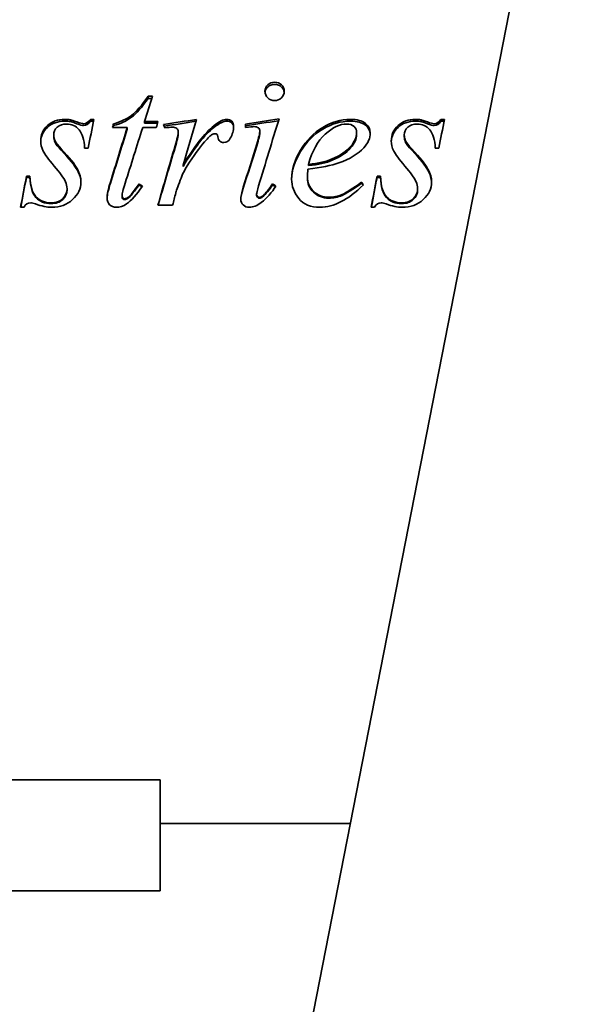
# Model space of a CAD drawing. Header units: millimetres. Extents: x 225 to 615, y 39 to 555.
# Tile 4 of 6: x 391 to 467, y 227 to 363. Entities that reach past the tile are written whole.
import ezdxf

# ---------------------------------------------------------------- set-up
doc = ezdxf.new("R2010")
doc.units = ezdxf.units.MM
doc.header["$LTSCALE"] = 2
doc.layers.add('Krawędzie widoczne(ISO)', color=7, linetype='Continuous', lineweight=35, true_color=0x262659)

msp = doc.modelspace()

# ---------------------------------------------------------------- linework, layer by layer
at = {"layer": 'Krawędzie widoczne(ISO)'}
for p, q in [((469.66, 422.93), (415.17, 144.37)), ((408.25, 351.99), (408.84, 351.99)), ((408.25, 351.7), (408.25, 351.99)), ((408.25, 351.7), (408.75, 351.7)), ((397.55, 348.5), (397.55, 348.74)), ((400.28, 348.8), (400.78, 348.8)), ((400.28, 348.55), (400.28, 348.8)), ((400.28, 348.55), (400.73, 348.55)), ((403.47, 347.95), (403.47, 348.19)), ((407.77, 348.5), (409.61, 348.5)), ((407.77, 348.26), (407.77, 348.5)), ((407.77, 348.26), (409.54, 348.26)), ((421.68, 348.16), (421.68, 347.66)), ((445.91, 348.5), (445.91, 348.74)), ((448.65, 348.8), (449.15, 348.8)), ((448.65, 348.55), (448.65, 348.8)), ((448.65, 348.55), (449.1, 348.55)), ((395.22, 346.44), (395.22, 346.66)), ((405.37, 347.67), (403.34, 347.67)), ((405.37, 347.44), (405.37, 347.67)), ((409.38, 347.67), (407.5, 347.67)), ((412.4, 346.9), (412.4, 347.13)), ((423.66, 346.93), (423.66, 347.16)), ((437.02, 346.72), (437.02, 346.94)), ((443.59, 346.44), (443.59, 346.66)), ((423.24, 345.16), (423.24, 345.37)), ((396.25, 344.55), (396.25, 344.75)), ((399.97, 344.83), (399.49, 344.83)), ((444.62, 344.55), (444.62, 344.75)), ((448.34, 344.83), (447.86, 344.83)), ((413.08, 342.32), (413.08, 342.49)), ((430.38, 342.42), (430.38, 342.59)), ((391.46, 340.95), (391.94, 340.95)), ((391.46, 340.8), (391.46, 340.95)), ((391.94, 340.8), (391.94, 340.95)), ((439.83, 340.95), (440.31, 340.95)), ((439.83, 340.8), (439.83, 340.95)), ((440.31, 340.8), (440.31, 340.95)), ((391.46, 340.8), (391.94, 340.8)), ((407.02, 339.77), (407.02, 339.9)), ((425.41, 339.77), (425.41, 339.9)), ((430.22, 340.72), (430.22, 340.86)), ((437.69, 340.01), (437.69, 340.15)), ((439.83, 340.8), (440.31, 340.8)), ((397.06, 339.11), (397.06, 339.23)), ((404.65, 338.17), (404.65, 338.28)), ((405.75, 338.17), (405.75, 338.28)), ((423.22, 338.37), (423.22, 338.49)), ((424.05, 338.11), (424.05, 338.23)), ((445.43, 339.11), (445.43, 339.23)), ((411.63, 336.98), (409.61, 336.98)), ((391.13, 336.68), (390.65, 336.68)), ((439.5, 336.68), (439.02, 336.68)), ((409.93, 257.7), (329.93, 257.7)), ((409.93, 257.7), (409.93, 246.37)), ((409.93, 251.67), (436.16, 251.67)), ((409.93, 242.37), (409.93, 246.37)), ((409.93, 242.37), (329.93, 242.37))]:
    msp.add_line(p, q, dxfattribs=at)
for points, knots in [([(424.37, 352.68), (424.37, 353.03), (424.5, 353.33), (424.75, 353.57), (425.01, 353.81), (425.33, 353.93), (425.71, 353.93)], [0, 0, 0, 0, 1, 1, 1, 2, 2, 2, 2]), ([(424.38, 352.52), (424.41, 352.81), (424.53, 353.06), (424.75, 353.26), (425.01, 353.5), (425.33, 353.62), (425.71, 353.62)], [0.1455, 0.1455, 0.1455, 0.1455, 1, 1, 1, 2, 2, 2, 2]), ([(425.71, 353.93), (426.08, 353.93), (426.39, 353.81), (426.65, 353.57), (426.9, 353.33), (427.03, 353.03), (427.03, 352.68)], [0, 0, 0, 0, 1, 1, 1, 2, 2, 2, 2]), ([(425.71, 353.62), (426.08, 353.62), (426.39, 353.5), (426.65, 353.26), (426.87, 353.06), (426.99, 352.81), (427.02, 352.52)], [0, 0, 0, 0, 1, 1, 1, 1.8545, 1.8545, 1.8545, 1.8545]), ([(403.47, 348.19), (404.45, 348.45), (405.28, 348.83), (405.96, 349.34), (406.63, 349.85), (407.4, 350.74), (408.25, 351.99)], [0, 0, 0, 0, 1, 1, 1, 2, 2, 2, 2]), ([(425.71, 351.4), (425.34, 351.4), (425.02, 351.52), (424.76, 351.77), (424.5, 352.02), (424.37, 352.32), (424.37, 352.68)], [0, 0, 0, 0, 1, 1, 1, 2, 2, 2, 2]), ([(427.03, 352.68), (427.03, 352.32), (426.9, 352.02), (426.64, 351.77), (426.38, 351.52), (426.07, 351.4), (425.71, 351.4)], [0, 0, 0, 0, 1, 1, 1, 2, 2, 2, 2]), ([(403.47, 347.95), (404.45, 348.2), (405.28, 348.58), (405.96, 349.09), (406.63, 349.59), (407.4, 350.46), (408.25, 351.7)], [0, 0, 0, 0, 1, 1, 1, 2, 2, 2, 2]), ([(393.43, 345.83), (393.43, 346.66), (393.74, 347.36), (394.36, 347.94), (394.99, 348.51), (395.79, 348.8), (396.77, 348.8)], [0, 0, 0, 0, 1, 1, 1, 2, 2, 2, 2]), ([(393.43, 345.72), (393.46, 346.5), (393.77, 347.16), (394.36, 347.7), (394.99, 348.27), (395.79, 348.55), (396.77, 348.55)], [0.044637, 0.044637, 0.044637, 0.044637, 1, 1, 1, 2, 2, 2, 2]), ([(397.02, 348.16), (396.47, 348.16), (396.03, 348.02), (395.71, 347.72), (395.38, 347.43), (395.22, 347.08), (395.22, 346.66)], [0, 0, 0, 0, 1, 1, 1, 2, 2, 2, 2]), ([(399.49, 344.83), (399.44, 346), (399.19, 346.84), (398.73, 347.37), (398.27, 347.9), (397.7, 348.16), (397.02, 348.16)], [0, 0, 0, 0, 1, 1, 1, 2, 2, 2, 2]), ([(397.55, 348.74), (397.66, 348.72), (397.95, 348.62), (398.41, 348.45), (398.86, 348.29), (399.17, 348.2), (399.33, 348.2)], [0, 0, 0, 0, 1, 1, 1, 2, 2, 2, 2]), ([(397.55, 348.5), (397.66, 348.47), (397.95, 348.37), (398.41, 348.21), (398.86, 348.04), (399.17, 347.96), (399.33, 347.96)], [0, 0, 0, 0, 1, 1, 1, 2, 2, 2, 2]), ([(419.09, 348.8), (419.38, 348.8), (419.62, 348.72), (419.79, 348.55), (419.96, 348.39), (420.05, 348.14), (420.05, 347.82)], [0, 0, 0, 0, 1, 1, 1, 2, 2, 2, 2]), ([(419.09, 348.55), (419.38, 348.55), (419.62, 348.47), (419.79, 348.31), (419.94, 348.16), (420.03, 347.95), (420.04, 347.68)], [0, 0, 0, 0, 1, 1, 1, 1.891893, 1.891893, 1.891893, 1.891893]), ([(423.66, 347.16), (423.66, 347.35), (423.6, 347.51), (423.46, 347.62), (423.32, 347.74), (423.13, 347.8), (422.88, 347.8)], [0, 0, 0, 0, 1, 1, 1, 2, 2, 2, 2]), ([(428.05, 340.56), (428.05, 341.87), (428.45, 343.2), (429.27, 344.55), (430.08, 345.9), (431.1, 346.95), (432.33, 347.69), (433.56, 348.43), (434.83, 348.8), (436.13, 348.8)], [0, 0, 0, 0, 1, 1, 1, 2, 2, 2, 3, 3, 3, 3]), ([(428.05, 340.49), (428.06, 341.76), (428.47, 343.05), (429.27, 344.36), (430.08, 345.69), (431.1, 346.72), (432.33, 347.45), (433.56, 348.19), (434.83, 348.55), (436.13, 348.55)], [0.020243, 0.020243, 0.020243, 0.020243, 1, 1, 1, 2, 2, 2, 3, 3, 3, 3]), ([(435.63, 348.16), (434.7, 348.16), (433.72, 347.7), (432.68, 346.76), (431.64, 345.82), (430.87, 344.44), (430.38, 342.59)], [0, 0, 0, 0, 1, 1, 1, 2, 2, 2, 2]), ([(437.02, 346.94), (437.02, 347.31), (436.9, 347.6), (436.66, 347.82), (436.42, 348.05), (436.08, 348.16), (435.63, 348.16)], [0, 0, 0, 0, 1, 1, 1, 2, 2, 2, 2]), ([(436.13, 348.8), (437.08, 348.8), (437.77, 348.62), (438.22, 348.25), (438.67, 347.87), (438.9, 347.44), (438.9, 346.93)], [0, 0, 0, 0, 1, 1, 1, 2, 2, 2, 2]), ([(436.13, 348.55), (437.08, 348.55), (437.77, 348.37), (438.22, 348), (438.64, 347.66), (438.87, 347.26), (438.9, 346.8)], [0, 0, 0, 0, 1, 1, 1, 1.932471, 1.932471, 1.932471, 1.932471]), ([(441.8, 345.83), (441.8, 346.66), (442.11, 347.36), (442.73, 347.94), (443.35, 348.51), (444.15, 348.8), (445.13, 348.8)], [0, 0, 0, 0, 1, 1, 1, 2, 2, 2, 2]), ([(441.8, 345.72), (441.82, 346.5), (442.14, 347.16), (442.73, 347.7), (443.35, 348.27), (444.15, 348.55), (445.13, 348.55)], [0.044637, 0.044637, 0.044637, 0.044637, 1, 1, 1, 2, 2, 2, 2]), ([(445.38, 348.16), (444.84, 348.16), (444.4, 348.02), (444.08, 347.72), (443.75, 347.43), (443.59, 347.08), (443.59, 346.66)], [0, 0, 0, 0, 1, 1, 1, 2, 2, 2, 2]), ([(447.86, 344.83), (447.81, 346), (447.55, 346.84), (447.1, 347.37), (446.64, 347.9), (446.07, 348.16), (445.38, 348.16)], [0, 0, 0, 0, 1, 1, 1, 2, 2, 2, 2]), ([(445.91, 348.74), (446.03, 348.72), (446.32, 348.62), (446.77, 348.45), (447.23, 348.29), (447.54, 348.2), (447.69, 348.2)], [0, 0, 0, 0, 1, 1, 1, 2, 2, 2, 2]), ([(445.91, 348.5), (446.03, 348.47), (446.32, 348.37), (446.77, 348.21), (447.23, 348.04), (447.54, 347.96), (447.69, 347.96)], [0, 0, 0, 0, 1, 1, 1, 2, 2, 2, 2]), ([(395.22, 346.66), (395.22, 346.37), (395.29, 346.1), (395.41, 345.84), (395.54, 345.58), (395.82, 345.22), (396.25, 344.75)], [0, 0, 0, 0, 1, 1, 1, 2, 2, 2, 2]), ([(395.22, 346.44), (395.22, 346.15), (395.29, 345.88), (395.41, 345.63), (395.54, 345.37), (395.82, 345.01), (396.25, 344.55)], [0, 0, 0, 0, 1, 1, 1, 2, 2, 2, 2]), ([(418.68, 345.61), (418.47, 345.61), (418.3, 345.67), (418.16, 345.8), (418.01, 345.93), (417.92, 346.13), (417.88, 346.4)], [0, 0, 0, 0, 1, 1, 1, 2, 2, 2, 2]), ([(433.66, 343.35), (434.78, 343.83), (435.62, 344.4), (436.18, 345.06), (436.74, 345.73), (437.02, 346.35), (437.02, 346.94)], [0, 0, 0, 0, 1, 1, 1, 2, 2, 2, 2]), ([(433.66, 343.17), (434.78, 343.64), (435.62, 344.21), (436.18, 344.86), (436.74, 345.52), (437.02, 346.13), (437.02, 346.72)], [0, 0, 0, 0, 1, 1, 1, 2, 2, 2, 2]), ([(443.59, 346.66), (443.59, 346.37), (443.65, 346.1), (443.78, 345.84), (443.91, 345.58), (444.19, 345.22), (444.62, 344.75)], [0, 0, 0, 0, 1, 1, 1, 2, 2, 2, 2]), ([(443.59, 346.44), (443.59, 346.15), (443.65, 345.88), (443.78, 345.63), (443.91, 345.37), (444.19, 345.01), (444.62, 344.55)], [0, 0, 0, 0, 1, 1, 1, 2, 2, 2, 2]), ([(396.86, 340.2), (396.6, 340.72), (396.08, 341.44), (395.29, 342.37), (394.5, 343.29), (393.99, 343.98), (393.77, 344.44), (393.54, 344.9), (393.43, 345.37), (393.43, 345.83)], [0, 0, 0, 0, 1, 1, 1, 2, 2, 2, 3, 3, 3, 3]), ([(445.22, 340.2), (444.97, 340.72), (444.45, 341.44), (443.66, 342.37), (442.87, 343.29), (442.36, 343.98), (442.13, 344.44), (441.91, 344.9), (441.8, 345.37), (441.8, 345.83)], [0, 0, 0, 0, 1, 1, 1, 2, 2, 2, 3, 3, 3, 3]), ([(396.25, 344.75), (397.41, 343.52), (398.15, 342.58), (398.49, 341.95), (398.82, 341.33), (398.99, 340.73), (398.99, 340.17)], [0, 0, 0, 0, 1, 1, 1, 2, 2, 2, 2]), ([(396.25, 344.55), (397.41, 343.33), (398.15, 342.41), (398.49, 341.79), (398.81, 341.2), (398.97, 340.63), (398.99, 340.09)], [0, 0, 0, 0, 1, 1, 1, 1.960005, 1.960005, 1.960005, 1.960005]), ([(444.62, 344.75), (445.78, 343.52), (446.52, 342.58), (446.86, 341.95), (447.19, 341.33), (447.36, 340.73), (447.36, 340.17)], [0, 0, 0, 0, 1, 1, 1, 2, 2, 2, 2]), ([(444.62, 344.55), (445.78, 343.33), (446.52, 342.41), (446.86, 341.79), (447.18, 341.2), (447.34, 340.63), (447.35, 340.09)], [0, 0, 0, 0, 1, 1, 1, 1.960005, 1.960005, 1.960005, 1.960005]), ([(391.94, 340.95), (391.99, 339.62), (392.27, 338.68), (392.78, 338.12), (393.29, 337.57), (393.98, 337.29), (394.86, 337.29)], [0, 0, 0, 0, 1, 1, 1, 2, 2, 2, 2]), ([(440.31, 340.95), (440.36, 339.62), (440.64, 338.68), (441.15, 338.12), (441.66, 337.57), (442.35, 337.29), (443.22, 337.29)], [0, 0, 0, 0, 1, 1, 1, 2, 2, 2, 2]), ([(391.94, 340.8), (391.99, 339.49), (392.27, 338.56), (392.78, 338.01), (393.29, 337.46), (393.98, 337.19), (394.86, 337.19)], [0, 0, 0, 0, 1, 1, 1, 2, 2, 2, 2]), ([(398.99, 340.17), (398.99, 339.25), (398.61, 338.44), (397.84, 337.74), (397.08, 337.03), (396.11, 336.68), (394.93, 336.68)], [0, 0, 0, 0, 1, 1, 1, 2, 2, 2, 2]), ([(431.96, 336.68), (430.66, 336.68), (429.69, 337.08), (429.03, 337.89), (428.37, 338.7), (428.05, 339.59), (428.05, 340.56)], [0, 0, 0, 0, 1, 1, 1, 2, 2, 2, 2]), ([(430.22, 340.86), (430.22, 340.09), (430.51, 339.43), (431.08, 338.88), (431.64, 338.33), (432.34, 338.05), (433.15, 338.05)], [0, 0, 0, 0, 1, 1, 1, 2, 2, 2, 2]), ([(430.22, 340.72), (430.22, 339.95), (430.51, 339.3), (431.08, 338.75), (431.64, 338.21), (432.34, 337.94), (433.15, 337.94)], [0, 0, 0, 0, 1, 1, 1, 2, 2, 2, 2]), ([(433.15, 338.05), (433.8, 338.05), (434.42, 338.18), (435.02, 338.44), (435.62, 338.7), (436.51, 339.27), (437.69, 340.15)], [0, 0, 0, 0, 1, 1, 1, 2, 2, 2, 2]), ([(433.15, 337.94), (433.8, 337.94), (434.42, 338.07), (435.02, 338.32), (435.62, 338.58), (436.51, 339.14), (437.69, 340.01)], [0, 0, 0, 0, 1, 1, 1, 2, 2, 2, 2]), ([(440.31, 340.8), (440.36, 339.49), (440.64, 338.56), (441.15, 338.01), (441.66, 337.46), (442.35, 337.19), (443.22, 337.19)], [0, 0, 0, 0, 1, 1, 1, 2, 2, 2, 2]), ([(447.36, 340.17), (447.36, 339.25), (446.97, 338.44), (446.21, 337.74), (445.44, 337.03), (444.47, 336.68), (443.3, 336.68)], [0, 0, 0, 0, 1, 1, 1, 2, 2, 2, 2]), ([(394.86, 337.29), (395.53, 337.29), (396.07, 337.48), (396.47, 337.85), (396.86, 338.23), (397.06, 338.69), (397.06, 339.23)], [0, 0, 0, 0, 1, 1, 1, 2, 2, 2, 2]), ([(394.86, 337.19), (395.53, 337.19), (396.07, 337.37), (396.47, 337.74), (396.86, 338.11), (397.06, 338.57), (397.06, 339.11)], [0, 0, 0, 0, 1, 1, 1, 2, 2, 2, 2]), ([(404.65, 338.28), (404.65, 338.15), (404.68, 338.04), (404.75, 337.96), (404.81, 337.89), (404.88, 337.85), (404.97, 337.85)], [0, 0, 0, 0, 1, 1, 1, 2, 2, 2, 2]), ([(423.22, 338.49), (423.22, 338.35), (423.26, 338.24), (423.34, 338.16), (423.42, 338.08), (423.51, 338.04), (423.61, 338.04)], [0, 0, 0, 0, 1, 1, 1, 2, 2, 2, 2]), ([(423.22, 338.37), (423.22, 338.24), (423.26, 338.13), (423.34, 338.05), (423.42, 337.97), (423.51, 337.92), (423.61, 337.92)], [0, 0, 0, 0, 1, 1, 1, 2, 2, 2, 2]), ([(443.22, 337.29), (443.9, 337.29), (444.44, 337.48), (444.83, 337.85), (445.23, 338.23), (445.43, 338.69), (445.43, 339.23)], [0, 0, 0, 0, 1, 1, 1, 2, 2, 2, 2]), ([(443.22, 337.19), (443.9, 337.19), (444.44, 337.37), (444.83, 337.74), (445.23, 338.11), (445.43, 338.57), (445.43, 339.11)], [0, 0, 0, 0, 1, 1, 1, 2, 2, 2, 2]), ([(403.86, 336.68), (403.48, 336.68), (403.18, 336.8), (402.94, 337.03), (402.71, 337.27), (402.59, 337.58), (402.59, 337.96)], [0, 0, 0, 0, 1, 1, 1, 2, 2, 2, 2]), ([(404.65, 338.17), (404.65, 338.04), (404.68, 337.93), (404.75, 337.85), (404.81, 337.78), (404.88, 337.74), (404.97, 337.74)], [0, 0, 0, 0, 1, 1, 1, 2, 2, 2, 2]), ([(422.21, 336.68), (421.87, 336.68), (421.58, 336.78), (421.36, 337), (421.14, 337.21), (421.03, 337.48), (421.03, 337.8)], [0, 0, 0, 0, 1, 1, 1, 2, 2, 2, 2])]:
    msp.add_open_spline(points, degree=3, knots=knots, dxfattribs=at)
for points in [[(408.84, 351.99), (408.48, 350.83), (408.12, 349.67), (407.77, 348.5)], [(396.77, 348.8), (397.05, 348.8), (397.31, 348.78), (397.55, 348.74)], [(396.77, 348.55), (397.05, 348.55), (397.31, 348.53), (397.55, 348.5)], [(399.33, 348.2), (399.71, 348.2), (400.03, 348.4), (400.28, 348.8)], [(399.33, 347.96), (399.71, 347.96), (400.03, 348.16), (400.28, 348.55)], [(400.78, 348.8), (400.51, 347.49), (400.24, 346.16), (399.97, 344.83)], [(403.34, 347.67), (403.38, 347.85), (403.43, 348.02), (403.47, 348.19)], [(403.4, 347.67), (403.43, 347.77), (403.45, 347.86), (403.47, 347.95)], [(409.61, 348.5), (409.53, 348.23), (409.46, 347.95), (409.38, 347.67)], [(410.38, 348.09), (411.9, 348.33), (413.41, 348.56), (414.93, 348.8)], [(410.56, 347.62), (410.5, 347.77), (410.44, 347.93), (410.38, 348.09)], [(410.47, 347.86), (411.93, 348.09), (413.39, 348.31), (414.85, 348.54)], [(411.53, 347.73), (411.36, 347.73), (411.03, 347.69), (410.56, 347.62)], [(412.21, 347.53), (412.03, 347.67), (411.81, 347.73), (411.53, 347.73)], [(414.93, 348.8), (414.31, 346.72), (413.69, 344.61), (413.08, 342.49)], [(413.08, 342.49), (414.64, 345.1), (416.06, 346.9), (417.33, 347.93)], [(417.33, 347.93), (418.05, 348.51), (418.64, 348.8), (419.09, 348.8)], [(417.33, 347.69), (418.05, 348.27), (418.64, 348.55), (419.09, 348.55)], [(420.05, 347.82), (420.05, 347.26), (419.89, 346.72), (419.59, 346.2)], [(421.68, 348.16), (423.22, 348.4), (424.77, 348.64), (426.31, 348.87)], [(421.68, 347.92), (423.2, 348.15), (424.71, 348.38), (426.23, 348.61)], [(422.88, 347.8), (422.69, 347.8), (422.29, 347.76), (421.68, 347.66)], [(426.31, 348.87), (425.37, 345.83), (424.44, 342.74), (423.5, 339.63)], [(445.13, 348.8), (445.42, 348.8), (445.68, 348.78), (445.91, 348.74)], [(445.13, 348.55), (445.42, 348.55), (445.68, 348.53), (445.91, 348.5)], [(447.69, 348.2), (448.08, 348.2), (448.39, 348.4), (448.65, 348.8)], [(447.69, 347.96), (448.08, 347.96), (448.39, 348.16), (448.65, 348.55)], [(449.15, 348.8), (448.88, 347.49), (448.61, 346.16), (448.34, 344.83)], [(403.05, 340.14), (403.82, 342.67), (404.6, 345.19), (405.37, 347.67)], [(403.05, 340), (403.82, 342.5), (404.6, 344.98), (405.37, 347.44)], [(407.5, 347.67), (406.7, 345.14), (405.89, 342.58), (405.09, 340.01)], [(411.97, 345.14), (412.26, 346.08), (412.4, 346.74), (412.4, 347.13)], [(411.97, 344.93), (412.26, 345.86), (412.4, 346.52), (412.4, 346.9)], [(412.4, 347.13), (412.4, 347.29), (412.34, 347.43), (412.21, 347.53)], [(413.08, 342.32), (414.64, 344.9), (416.06, 346.68), (417.33, 347.69)], [(417.09, 346.73), (416.86, 346.61), (416.51, 346.27), (416.05, 345.71)], [(417.52, 346.83), (417.36, 346.83), (417.22, 346.8), (417.09, 346.73)], [(417.77, 346.73), (417.7, 346.8), (417.62, 346.83), (417.52, 346.83)], [(417.88, 346.4), (417.87, 346.56), (417.83, 346.67), (417.77, 346.73)], [(423.24, 345.37), (423.52, 346.32), (423.66, 346.91), (423.66, 347.16)], [(423.24, 345.16), (423.52, 346.1), (423.66, 346.69), (423.66, 346.93)], [(438.9, 346.93), (438.9, 346.21), (438.6, 345.53), (438, 344.88)], [(409.61, 336.98), (410.39, 339.72), (411.18, 342.44), (411.97, 345.14)], [(416.05, 345.71), (415.31, 344.87), (414.51, 343.77), (413.65, 342.4)], [(419.59, 346.2), (419.38, 345.81), (419.08, 345.61), (418.68, 345.61)], [(421.38, 339.44), (422, 341.43), (422.62, 343.4), (423.24, 345.37)], [(421.38, 339.31), (422, 341.27), (422.62, 343.22), (423.24, 345.16)], [(409.63, 336.98), (410.41, 339.65), (411.19, 342.31), (411.97, 344.93)], [(438, 344.88), (437.22, 344.02), (436.07, 343.33), (434.55, 342.8)], [(413.65, 342.4), (413.28, 341.82), (412.96, 341.17), (412.69, 340.44)], [(434.55, 342.8), (433.54, 342.44), (432.12, 342.16), (430.3, 341.95)], [(430.38, 342.59), (431.73, 342.74), (432.82, 342.99), (433.66, 343.35)], [(430.38, 342.42), (431.73, 342.57), (432.82, 342.81), (433.66, 343.17)], [(390.65, 336.68), (390.92, 338.11), (391.19, 339.53), (391.46, 340.95)], [(430.3, 341.95), (430.25, 341.52), (430.22, 341.16), (430.22, 340.86)], [(439.02, 336.68), (439.29, 338.11), (439.56, 339.53), (439.83, 340.95)], [(390.67, 336.68), (390.93, 338.06), (391.19, 339.43), (391.46, 340.8)], [(397.06, 339.23), (397.06, 339.58), (396.99, 339.9), (396.86, 340.2)], [(402.59, 337.96), (402.59, 338.44), (402.74, 339.17), (403.05, 340.14)], [(402.59, 337.91), (402.6, 338.38), (402.75, 339.08), (403.05, 340)], [(405.09, 340.01), (404.8, 339.12), (404.65, 338.55), (404.65, 338.28)], [(407.46, 339.58), (406.69, 338.42), (405.96, 337.6), (405.27, 337.14)], [(405.75, 338.28), (405.94, 338.46), (406.36, 339), (407.02, 339.9)], [(405.75, 338.17), (405.94, 338.34), (406.36, 338.88), (407.02, 339.77)], [(407.02, 339.9), (407.16, 339.8), (407.31, 339.69), (407.46, 339.58)], [(407.02, 339.77), (407.14, 339.68), (407.27, 339.59), (407.4, 339.49)], [(412.69, 340.44), (412.32, 339.45), (412.11, 338.85), (412.06, 338.65)], [(423.5, 339.63), (423.32, 339), (423.22, 338.62), (423.22, 338.49)], [(425.88, 339.61), (425.31, 338.7), (424.63, 337.94), (423.86, 337.35)], [(424.05, 338.23), (424.5, 338.62), (424.95, 339.18), (425.41, 339.9)], [(424.05, 338.11), (424.5, 338.5), (424.95, 339.05), (425.41, 339.77)], [(425.41, 339.9), (425.57, 339.81), (425.73, 339.71), (425.88, 339.61)], [(425.41, 339.77), (425.55, 339.68), (425.69, 339.6), (425.82, 339.52)], [(437.96, 339.77), (435.86, 337.71), (433.86, 336.68), (431.96, 336.68)], [(437.69, 340.15), (437.78, 340.03), (437.87, 339.9), (437.96, 339.77)], [(437.69, 340.01), (437.76, 339.91), (437.83, 339.82), (437.9, 339.72)], [(439.04, 336.68), (439.3, 338.06), (439.56, 339.43), (439.83, 340.8)], [(445.43, 339.23), (445.43, 339.58), (445.36, 339.9), (445.22, 340.2)], [(404.97, 337.85), (405.17, 337.85), (405.43, 337.99), (405.75, 338.28)], [(412.06, 338.65), (411.92, 338.09), (411.78, 337.54), (411.63, 336.98)], [(421.03, 337.8), (421.03, 338.13), (421.15, 338.68), (421.38, 339.44)], [(421.03, 337.75), (421.04, 338.08), (421.16, 338.6), (421.38, 339.31)], [(423.61, 338.04), (423.72, 338.04), (423.87, 338.1), (424.05, 338.23)], [(392.05, 337.29), (391.64, 337.29), (391.34, 337.09), (391.13, 336.68)], [(392.72, 337.13), (392.43, 337.24), (392.2, 337.29), (392.05, 337.29)], [(394.93, 336.68), (394.29, 336.68), (393.56, 336.83), (392.72, 337.13)], [(405.27, 337.14), (404.81, 336.83), (404.34, 336.68), (403.86, 336.68)], [(404.97, 337.74), (405.17, 337.74), (405.43, 337.88), (405.75, 338.17)], [(423.86, 337.35), (423.29, 336.9), (422.74, 336.68), (422.21, 336.68)], [(423.61, 337.92), (423.72, 337.92), (423.87, 337.99), (424.05, 338.11)], [(440.41, 337.29), (440.01, 337.29), (439.71, 337.09), (439.5, 336.68)], [(441.09, 337.13), (440.8, 337.24), (440.57, 337.29), (440.41, 337.29)], [(443.3, 336.68), (442.66, 336.68), (441.92, 336.83), (441.09, 337.13)]]:
    msp.add_open_spline(points, degree=3, dxfattribs=at)

doc.saveas('drawing.dxf')
